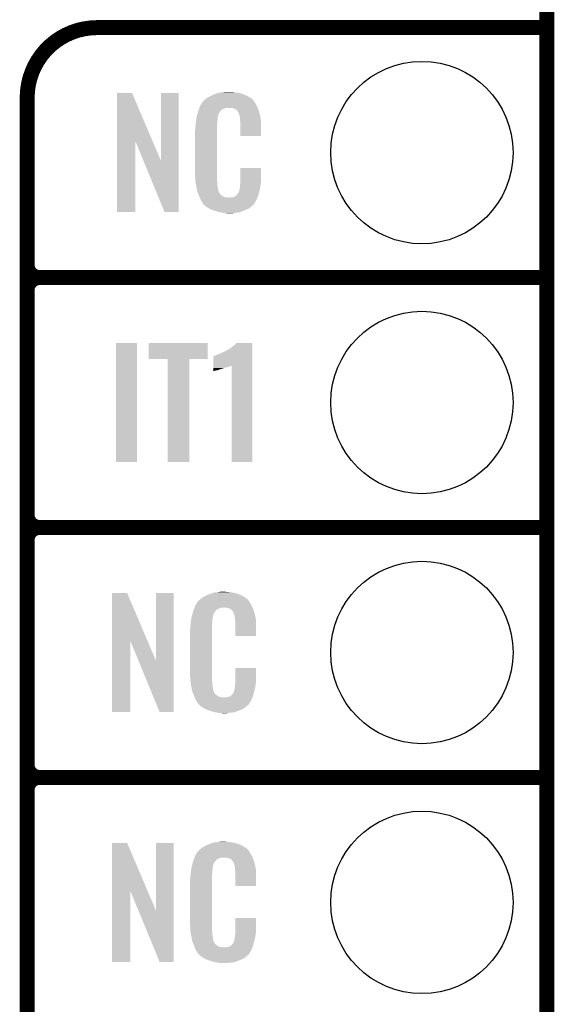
# Model space of a CAD drawing. Extents: x -0.05 to 0.95, y -0.15 to 1.54.
# Tile 24 of 45: x 0.74 to 0.95, y 0.36 to 0.75. Entities that reach past the tile are written whole.
import ezdxf

# ---------------------------------------------------------------- set-up
doc = ezdxf.new("R2010")
doc.units = 0
doc.layers.get('0').update_dxf_attribs({"linetype": 'CONTINUOUS'})
for name, color, linetype in [('ACCEL_35_CLICK_V101_GKO', 5, 'CONTINUOUS'), ('ACCEL_35_CLICK_V101_GTO', 14, 'CONTINUOUS'), ('ACCEL_35_CLICK_V101_GTS', 12, 'CONTINUOUS')]:
    doc.layers.add(name, color=color, linetype=linetype)

# ---------------------------------------------------------------- blocks, each defined once
blk = doc.blocks.new('ROUND_40')
blk.add_circle((0, 0), 0.0365)

msp = doc.modelspace()

# ---------------------------------------------------------------- linework, layer by layer
at = {"layer": 'ACCEL_35_CLICK_V101_GKO', "const_width": 0.006}
msp.add_lwpolyline([(0.95, -0.05), (0.95, 1.45)], dxfattribs=at)
at = {"layer": 'ACCEL_35_CLICK_V101_GTO', "const_width": 0.006}
for points in [[(0.77, 0.75, 0.414214), (0.742, 0.722)], [(0.742, 0.655, 0.414214), (0.747, 0.65)], [(0.747, 0.65, 0.414214), (0.742, 0.645)], [(0.747, 0.65, 0.414214), (0.742, 0.645)], [(0.742, 0.555, 0.414214), (0.747, 0.55)], [(0.747, 0.55, 0.414214), (0.742, 0.545)], [(0.747, 0.55, 0.414214), (0.742, 0.545)], [(0.742, 0.455, 0.414214), (0.747, 0.45)], [(0.747, 0.45, 0.414214), (0.742, 0.445)], [(0.747, 0.45, 0.414214), (0.742, 0.445)]]:
    msp.add_lwpolyline(points, format="xyb", dxfattribs=at)
for points in [[(0.77, 0.75), (0.95, 0.75)], [(0.742, -0.022), (0.742, 0.722)], [(0.747, 0.65), (0.95, 0.65)], [(0.747, 0.65), (0.95, 0.65)], [(0.742, 0.555), (0.742, 0.645)], [(0.747, 0.55), (0.95, 0.55)], [(0.747, 0.55), (0.95, 0.55)], [(0.742, 0.455), (0.742, 0.545)], [(0.747, 0.45), (0.95, 0.45)], [(0.747, 0.45), (0.95, 0.45)], [(0.742, 0.355), (0.742, 0.445)]]:
    msp.add_lwpolyline(points, dxfattribs=at)
at = {"layer": 'ACCEL_35_CLICK_V101_GTO'}
for points in [[(0.7779, 0.7046), (0.7779, 0.7238), (0.79219, 0.7046), (0.784, 0.7238)], [(0.7779, 0.7238), (0.7779, 0.7238), (0.784, 0.7238), (0.7779, 0.7238)], [(0.7956, 0.6966), (0.7956, 0.7238), (0.8027, 0.6966), (0.8027, 0.7238)], [(0.7956, 0.7238), (0.7956, 0.7238), (0.8027, 0.7238), (0.7956, 0.7238)], [(0.8128, 0.7209), (0.81337, 0.7214), (0.83253, 0.7209), (0.8321, 0.7214)], [(0.81337, 0.7214), (0.8136, 0.7216), (0.8321, 0.7214), (0.83182, 0.7216)], [(0.8136, 0.7216), (0.81407, 0.7219), (0.83182, 0.7216), (0.8314, 0.7219)], [(0.81407, 0.7219), (0.8147, 0.7223), (0.8314, 0.7219), (0.83073, 0.7223)], [(0.8147, 0.7223), (0.8157, 0.7228), (0.83073, 0.7223), (0.8299, 0.7228)], [(0.8157, 0.7228), (0.8161, 0.723), (0.8299, 0.7228), (0.82941, 0.723)], [(0.8161, 0.723), (0.8171, 0.7234), (0.82941, 0.723), (0.82844, 0.7234)], [(0.8171, 0.7234), (0.8174, 0.7235), (0.82844, 0.7234), (0.8282, 0.7235)], [(0.8174, 0.7235), (0.818, 0.7237), (0.8282, 0.7235), (0.82745, 0.7237)], [(0.818, 0.7237), (0.81867, 0.7239), (0.82745, 0.7237), (0.8267, 0.7239)], [(0.81867, 0.7239), (0.819, 0.724), (0.8267, 0.7239), (0.8259, 0.724)], [(0.819, 0.724), (0.8202, 0.7241), (0.8259, 0.724), (0.8251, 0.7241)], [(0.8202, 0.7241), (0.8208, 0.7242), (0.8251, 0.7241), (0.8245, 0.7242)], [(0.8208, 0.7242), (0.8214, 0.7243), (0.8239, 0.7242), (0.8234, 0.7243)], [(0.81057, 0.7169), (0.81072, 0.7173), (0.8196, 0.7169), (0.8201, 0.7173)], [(0.81072, 0.7173), (0.81094, 0.7179), (0.8201, 0.7173), (0.8216, 0.7179)], [(0.81094, 0.7179), (0.81102, 0.7181), (0.83427, 0.7179), (0.8342, 0.7181)], [(0.81094, 0.7179), (0.81094, 0.7179), (0.8216, 0.7179), (0.8235, 0.7179)], [(0.81102, 0.7181), (0.8112, 0.7186), (0.8342, 0.7181), (0.83393, 0.7186)], [(0.8112, 0.7186), (0.81155, 0.7192), (0.83393, 0.7186), (0.8336, 0.7192)], [(0.81155, 0.7192), (0.81208, 0.7201), (0.8336, 0.7192), (0.8331, 0.7201)], [(0.81208, 0.7201), (0.8122, 0.7203), (0.8331, 0.7201), (0.83295, 0.7203)], [(0.8122, 0.7203), (0.8122, 0.7204), (0.83295, 0.7203), (0.83288, 0.7204)], [(0.8122, 0.7204), (0.8124, 0.7204), (0.83288, 0.7204), (0.83287, 0.7204)], [(0.8124, 0.7204), (0.81248, 0.7205), (0.83287, 0.7204), (0.8328, 0.7205)], [(0.81248, 0.7205), (0.81264, 0.7207), (0.8328, 0.7205), (0.8327, 0.7207)], [(0.81264, 0.7207), (0.8128, 0.7209), (0.8327, 0.7207), (0.83253, 0.7209)], [(0.8242, 0.7178), (0.8235, 0.7179), (0.83431, 0.7178), (0.83427, 0.7179)], [(0.8247, 0.7177), (0.8242, 0.7178), (0.83434, 0.7177), (0.83431, 0.7178)], [(0.8257, 0.7172), (0.8247, 0.7177), (0.83452, 0.7172), (0.83434, 0.7177)], [(0.8258, 0.717), (0.8257, 0.7172), (0.83459, 0.717), (0.83452, 0.7172)], [(0.82606, 0.7167), (0.8258, 0.717), (0.8347, 0.7167), (0.83459, 0.717)], [(0.8096, 0.7128), (0.80966, 0.7132), (0.81812, 0.7128), (0.8182, 0.7132)], [(0.80966, 0.7132), (0.80974, 0.7137), (0.8182, 0.7132), (0.8182, 0.7137)], [(0.80974, 0.7137), (0.80981, 0.7141), (0.8182, 0.7137), (0.8183, 0.7141)], [(0.80981, 0.7141), (0.80984, 0.7143), (0.8183, 0.7141), (0.8183, 0.7143)], [(0.80984, 0.7143), (0.8099, 0.7147), (0.8183, 0.7143), (0.81841, 0.7147)], [(0.8099, 0.7147), (0.81011, 0.7154), (0.81841, 0.7147), (0.8186, 0.7154)], [(0.81011, 0.7154), (0.81038, 0.7163), (0.8186, 0.7154), (0.8191, 0.7163)], [(0.81038, 0.7163), (0.8105, 0.7167), (0.8191, 0.7163), (0.8195, 0.7167)], [(0.8105, 0.7167), (0.81057, 0.7169), (0.8195, 0.7167), (0.8196, 0.7169)], [(0.8264, 0.7163), (0.82606, 0.7167), (0.83482, 0.7163), (0.8347, 0.7167)], [(0.8268, 0.7154), (0.8264, 0.7163), (0.83508, 0.7154), (0.83482, 0.7163)], [(0.82696, 0.715), (0.8268, 0.7154), (0.8352, 0.715), (0.83508, 0.7154)], [(0.827, 0.7149), (0.82696, 0.715), (0.83522, 0.7149), (0.8352, 0.715)], [(0.827, 0.7146), (0.827, 0.7149), (0.83528, 0.7146), (0.83522, 0.7149)], [(0.8271, 0.7141), (0.827, 0.7146), (0.83537, 0.7141), (0.83528, 0.7146)], [(0.8272, 0.7134), (0.8271, 0.7141), (0.8355, 0.7134), (0.83537, 0.7141)], [(0.82724, 0.7129), (0.8272, 0.7134), (0.8356, 0.7129), (0.8355, 0.7134)], [(0.8092, 0.7091), (0.8093, 0.7096), (0.818, 0.7091), (0.818, 0.7096)], [(0.8093, 0.7103), (0.8094, 0.711), (0.818, 0.7103), (0.818, 0.711)], [(0.8093, 0.7096), (0.8093, 0.7103), (0.818, 0.7096), (0.818, 0.7103)], [(0.8094, 0.711), (0.80941, 0.7111), (0.818, 0.711), (0.818, 0.7111)], [(0.80941, 0.7111), (0.8095, 0.7119), (0.818, 0.7111), (0.8181, 0.7119)], [(0.8095, 0.7119), (0.80959, 0.7127), (0.8181, 0.7119), (0.8181, 0.7127)], [(0.80959, 0.7127), (0.8096, 0.7128), (0.8181, 0.7127), (0.81812, 0.7128)], [(0.8273, 0.7121), (0.82724, 0.7129), (0.8356, 0.7121), (0.8356, 0.7129)], [(0.8273, 0.7066), (0.8273, 0.7121), (0.8356, 0.7066), (0.8356, 0.7121)], [(0.8092, 0.6914), (0.8092, 0.7091), (0.818, 0.6914), (0.818, 0.7091)], [(0.7779, 0.6762), (0.7779, 0.7046), (0.7853, 0.6762), (0.7853, 0.7046)], [(0.78859, 0.6966), (0.7853, 0.7046), (0.7956, 0.6966), (0.79219, 0.7046)], [(0.797, 0.6762), (0.78859, 0.6966), (0.8027, 0.6762), (0.8027, 0.6966)], [(0.8273, 0.6883), (0.8273, 0.6938), (0.8356, 0.6883), (0.8356, 0.6938)], [(0.8273, 0.6938), (0.8273, 0.6938), (0.8356, 0.6938), (0.8273, 0.6938)], [(0.80929, 0.6889), (0.8092, 0.6914), (0.818, 0.6889), (0.818, 0.6914)], [(0.8093, 0.6887), (0.80929, 0.6889), (0.81803, 0.6887), (0.818, 0.6889)], [(0.80939, 0.6882), (0.8093, 0.6887), (0.8181, 0.6882), (0.81803, 0.6887)], [(0.80954, 0.6873), (0.80939, 0.6882), (0.8181, 0.6873), (0.8181, 0.6882)], [(0.8097, 0.6864), (0.80954, 0.6873), (0.81824, 0.6864), (0.8181, 0.6873)], [(0.8099, 0.6854), (0.8097, 0.6864), (0.8184, 0.6854), (0.81824, 0.6864)], [(0.827, 0.6855), (0.8271, 0.6857), (0.83516, 0.6855), (0.83521, 0.6857)], [(0.827, 0.6854), (0.827, 0.6855), (0.83514, 0.6854), (0.83516, 0.6855)], [(0.8271, 0.686), (0.82712, 0.6861), (0.83528, 0.686), (0.8353, 0.6861)], [(0.8271, 0.6857), (0.8271, 0.686), (0.83521, 0.6857), (0.83528, 0.686)], [(0.82712, 0.6861), (0.8272, 0.6865), (0.8353, 0.6861), (0.83535, 0.6865)], [(0.8272, 0.687), (0.82727, 0.6876), (0.83542, 0.687), (0.8355, 0.6876)], [(0.8272, 0.6865), (0.8272, 0.687), (0.83535, 0.6865), (0.83542, 0.687)], [(0.82727, 0.6876), (0.8273, 0.6878), (0.8355, 0.6876), (0.83553, 0.6878)], [(0.8273, 0.6878), (0.8273, 0.6883), (0.83553, 0.6878), (0.8356, 0.6883)], [(0.81008, 0.6845), (0.8099, 0.6854), (0.8186, 0.6845), (0.8184, 0.6854)], [(0.8101, 0.6844), (0.81008, 0.6845), (0.81865, 0.6844), (0.8186, 0.6845)], [(0.81039, 0.6837), (0.8101, 0.6844), (0.819, 0.6837), (0.81865, 0.6844)], [(0.81043, 0.6836), (0.81039, 0.6837), (0.8191, 0.6836), (0.819, 0.6837)], [(0.81051, 0.6834), (0.81043, 0.6836), (0.8192, 0.6834), (0.8191, 0.6836)], [(0.81059, 0.6832), (0.81051, 0.6834), (0.8195, 0.6832), (0.8192, 0.6834)], [(0.81072, 0.6829), (0.81059, 0.6832), (0.8198, 0.6829), (0.8195, 0.6832)], [(0.8108, 0.6827), (0.81072, 0.6829), (0.8201, 0.6827), (0.8198, 0.6829)], [(0.81088, 0.6825), (0.8108, 0.6827), (0.8204, 0.6825), (0.8201, 0.6827)], [(0.81099, 0.6822), (0.81088, 0.6825), (0.821, 0.6822), (0.8204, 0.6825)], [(0.81107, 0.682), (0.81099, 0.6822), (0.8228, 0.682), (0.821, 0.6822)], [(0.8113, 0.6814), (0.81107, 0.682), (0.83391, 0.6814), (0.83415, 0.682)], [(0.8232, 0.682), (0.8235, 0.6821), (0.83415, 0.682), (0.83419, 0.6821)], [(0.8239, 0.6821), (0.8249, 0.6823), (0.83419, 0.6821), (0.83428, 0.6823)], [(0.8249, 0.6823), (0.8254, 0.6826), (0.83428, 0.6823), (0.8344, 0.6826)], [(0.8254, 0.6826), (0.8257, 0.6829), (0.8344, 0.6826), (0.83448, 0.6829)], [(0.8258, 0.6829), (0.8259, 0.6831), (0.83448, 0.6829), (0.83454, 0.6831)], [(0.8259, 0.6831), (0.8263, 0.6835), (0.83454, 0.6831), (0.83465, 0.6835)], [(0.8263, 0.6835), (0.8268, 0.6844), (0.83465, 0.6835), (0.8349, 0.6844)], [(0.8268, 0.6844), (0.827, 0.6854), (0.8349, 0.6844), (0.83514, 0.6854)], [(0.81158, 0.6809), (0.8113, 0.6814), (0.8337, 0.6809), (0.83391, 0.6814)], [(0.8118, 0.6805), (0.81158, 0.6809), (0.83346, 0.6805), (0.8337, 0.6809)], [(0.8122, 0.6799), (0.8118, 0.6805), (0.8331, 0.6799), (0.83346, 0.6805)], [(0.8122, 0.6797), (0.8122, 0.6799), (0.83298, 0.6797), (0.8331, 0.6799)], [(0.8125, 0.6794), (0.8122, 0.6797), (0.8328, 0.6794), (0.83298, 0.6797)], [(0.8127, 0.6792), (0.8125, 0.6794), (0.8327, 0.6792), (0.8328, 0.6794)], [(0.8129, 0.679), (0.8127, 0.6792), (0.83245, 0.679), (0.8327, 0.6792)], [(0.81313, 0.6788), (0.8129, 0.679), (0.8322, 0.6788), (0.83245, 0.679)], [(0.8136, 0.6784), (0.81313, 0.6788), (0.83173, 0.6784), (0.8322, 0.6788)], [(0.81392, 0.6782), (0.8136, 0.6784), (0.8315, 0.6782), (0.83173, 0.6784)], [(0.81504, 0.6775), (0.81392, 0.6782), (0.8305, 0.6775), (0.8315, 0.6782)], [(0.8152, 0.6774), (0.81504, 0.6775), (0.83027, 0.6774), (0.8305, 0.6775)], [(0.81649, 0.6769), (0.8152, 0.6774), (0.8291, 0.6769), (0.83027, 0.6774)], [(0.817, 0.6767), (0.81649, 0.6769), (0.82859, 0.6767), (0.8291, 0.6769)], [(0.8187, 0.6762), (0.817, 0.6767), (0.8273, 0.6762), (0.82859, 0.6767)], [(0.81977, 0.676), (0.8187, 0.6762), (0.8264, 0.676), (0.8273, 0.6762)], [(0.8203, 0.6759), (0.81977, 0.676), (0.8253, 0.6759), (0.8264, 0.676)], [(0.8209, 0.6758), (0.8203, 0.6759), (0.8247, 0.6758), (0.8253, 0.6759)], [(0.822, 0.6757), (0.8216, 0.6758), (0.8241, 0.6757), (0.8247, 0.6758)], [(0.7775, 0.5762), (0.7775, 0.6238), (0.786, 0.5762), (0.786, 0.6238)], [(0.7775, 0.6238), (0.7775, 0.6238), (0.786, 0.6238), (0.7775, 0.6238)], [(0.7906, 0.6174), (0.7906, 0.6238), (0.8143, 0.6174), (0.8143, 0.6238)], [(0.7906, 0.6238), (0.7906, 0.6238), (0.8143, 0.6238), (0.7906, 0.6238)], [(0.8232, 0.6216), (0.8246, 0.6227), (0.8321, 0.6216), (0.8321, 0.6227)], [(0.8246, 0.6227), (0.8252, 0.6232), (0.8321, 0.6227), (0.8321, 0.6232)], [(0.8252, 0.6232), (0.8258, 0.6238), (0.8321, 0.6232), (0.8321, 0.6238)], [(0.8258, 0.6238), (0.8258, 0.6238), (0.8321, 0.6238), (0.8258, 0.6238)], [(0.8165, 0.6148), (0.8165, 0.6185), (0.8321, 0.6148), (0.8321, 0.6185)], [(0.8166, 0.6185), (0.8169, 0.6187), (0.8321, 0.6185), (0.8321, 0.6187)], [(0.8169, 0.6187), (0.8175, 0.6189), (0.8321, 0.6187), (0.8321, 0.6189)], [(0.8175, 0.6189), (0.818, 0.6191), (0.8321, 0.6189), (0.8321, 0.6191)], [(0.818, 0.6191), (0.8188, 0.6194), (0.8321, 0.6191), (0.8321, 0.6194)], [(0.8188, 0.6194), (0.8197, 0.6198), (0.8321, 0.6194), (0.8321, 0.6198)], [(0.8197, 0.6198), (0.8216, 0.6207), (0.8321, 0.6198), (0.8321, 0.6207)], [(0.8216, 0.6207), (0.8217, 0.6208), (0.8321, 0.6207), (0.8321, 0.6208)], [(0.8217, 0.6208), (0.8221, 0.621), (0.8321, 0.6208), (0.8321, 0.621)], [(0.8221, 0.621), (0.8226, 0.6213), (0.8321, 0.621), (0.8321, 0.6213)], [(0.8226, 0.6213), (0.8232, 0.6216), (0.8321, 0.6213), (0.8321, 0.6216)], [(0.7982, 0.5762), (0.7982, 0.6174), (0.8069, 0.5762), (0.8069, 0.6174)], [(0.7982, 0.6174), (0.7982, 0.6174), (0.8069, 0.6174), (0.8143, 0.6174)], [(0.8165, 0.6147), (0.8165, 0.6148), (0.8237, 0.6147), (0.8238, 0.6148)], [(0.8165, 0.6144), (0.8165, 0.6147), (0.8231, 0.6144), (0.8237, 0.6147)], [(0.8238, 0.5762), (0.8238, 0.6148), (0.8321, 0.5762), (0.8321, 0.6148)], [(0.8165, 0.6142), (0.8165, 0.6144), (0.8225, 0.6142), (0.8231, 0.6144)], [(0.8165, 0.6141), (0.8165, 0.6142), (0.8218, 0.6141), (0.8225, 0.6142)], [(0.8165, 0.6138), (0.8165, 0.6141), (0.8208, 0.6138), (0.8218, 0.6141)], [(0.8165, 0.6134), (0.8165, 0.6138), (0.8196, 0.6134), (0.8208, 0.6138)], [(0.8165, 0.6133), (0.8165, 0.6134), (0.8191, 0.6133), (0.8195, 0.6134)], [(0.8165, 0.6131), (0.8165, 0.6133), (0.8187, 0.6131), (0.8191, 0.6133)], [(0.8165, 0.6129), (0.8165, 0.6131), (0.8181, 0.6129), (0.8187, 0.6131)], [(0.8165, 0.6127), (0.8165, 0.6129), (0.8171, 0.6127), (0.8176, 0.6129)], [(0.8165, 0.6129), (0.8165, 0.6129), (0.8176, 0.6129), (0.8181, 0.6129)], [(0.8165, 0.6126), (0.8165, 0.6127), (0.8167, 0.6126), (0.8171, 0.6127)], [(0.8165, 0.6125), (0.8165, 0.6126), (0.8165, 0.6125), (0.8167, 0.6126)], [(0.81667, 0.5239), (0.817, 0.524), (0.8247, 0.5239), (0.8239, 0.524)], [(0.817, 0.524), (0.8182, 0.5241), (0.8239, 0.524), (0.8231, 0.5241)], [(0.8182, 0.5241), (0.8188, 0.5242), (0.8231, 0.5241), (0.8225, 0.5242)], [(0.8188, 0.5242), (0.8194, 0.5243), (0.8219, 0.5242), (0.8214, 0.5243)], [(0.7759, 0.5046), (0.7759, 0.5238), (0.79019, 0.5046), (0.782, 0.5238)], [(0.7759, 0.5238), (0.7759, 0.5238), (0.782, 0.5238), (0.7759, 0.5238)], [(0.7936, 0.4966), (0.7936, 0.5238), (0.8007, 0.4966), (0.8007, 0.5238)], [(0.7936, 0.5238), (0.7936, 0.5238), (0.8007, 0.5238), (0.7936, 0.5238)], [(0.80955, 0.5192), (0.81008, 0.5201), (0.8316, 0.5192), (0.8311, 0.5201)], [(0.81008, 0.5201), (0.8102, 0.5203), (0.8311, 0.5201), (0.83095, 0.5203)], [(0.8102, 0.5203), (0.8104, 0.5204), (0.83095, 0.5203), (0.83088, 0.5204)], [(0.8104, 0.5204), (0.81048, 0.5205), (0.83088, 0.5204), (0.8308, 0.5205)], [(0.81048, 0.5205), (0.81064, 0.5207), (0.8308, 0.5205), (0.8307, 0.5207)], [(0.81064, 0.5207), (0.8108, 0.5209), (0.8307, 0.5207), (0.83053, 0.5209)], [(0.8108, 0.5209), (0.81137, 0.5214), (0.83053, 0.5209), (0.8301, 0.5214)], [(0.81137, 0.5214), (0.8116, 0.5216), (0.8301, 0.5214), (0.82982, 0.5216)], [(0.8116, 0.5216), (0.81207, 0.5219), (0.82982, 0.5216), (0.8294, 0.5219)], [(0.81207, 0.5219), (0.8127, 0.5223), (0.8294, 0.5219), (0.82873, 0.5223)], [(0.8127, 0.5223), (0.8137, 0.5228), (0.82873, 0.5223), (0.8279, 0.5228)], [(0.8137, 0.5228), (0.8141, 0.523), (0.8279, 0.5228), (0.82741, 0.523)], [(0.8141, 0.523), (0.8151, 0.5234), (0.82741, 0.523), (0.82644, 0.5234)], [(0.8151, 0.5234), (0.8154, 0.5235), (0.82644, 0.5234), (0.8262, 0.5235)], [(0.8154, 0.5235), (0.816, 0.5237), (0.8262, 0.5235), (0.82545, 0.5237)], [(0.816, 0.5237), (0.81667, 0.5239), (0.82545, 0.5237), (0.8247, 0.5239)], [(0.80812, 0.5154), (0.80841, 0.5163), (0.8166, 0.5154), (0.8171, 0.5163)], [(0.80841, 0.5163), (0.8085, 0.5166), (0.8171, 0.5163), (0.8174, 0.5166)], [(0.8085, 0.5166), (0.80854, 0.5167), (0.8174, 0.5166), (0.8175, 0.5167)], [(0.80854, 0.5167), (0.8086, 0.5169), (0.8175, 0.5167), (0.8176, 0.5169)], [(0.8086, 0.5169), (0.80875, 0.5173), (0.8176, 0.5169), (0.8181, 0.5173)], [(0.80875, 0.5173), (0.80895, 0.5179), (0.8181, 0.5173), (0.8196, 0.5179)], [(0.80895, 0.5179), (0.80902, 0.5181), (0.83227, 0.5179), (0.8322, 0.5181)], [(0.80895, 0.5179), (0.80895, 0.5179), (0.8196, 0.5179), (0.8215, 0.5179)], [(0.80902, 0.5181), (0.8092, 0.5186), (0.8322, 0.5181), (0.83193, 0.5186)], [(0.8092, 0.5186), (0.80955, 0.5192), (0.83193, 0.5186), (0.8316, 0.5192)], [(0.8222, 0.5178), (0.8215, 0.5179), (0.83231, 0.5178), (0.83227, 0.5179)], [(0.8227, 0.5177), (0.8222, 0.5178), (0.83234, 0.5177), (0.83231, 0.5178)], [(0.8237, 0.5172), (0.8227, 0.5177), (0.83252, 0.5172), (0.83234, 0.5177)], [(0.8238, 0.517), (0.8237, 0.5172), (0.83259, 0.517), (0.83252, 0.5172)], [(0.82406, 0.5167), (0.8238, 0.517), (0.8327, 0.5167), (0.83259, 0.517)], [(0.8244, 0.5163), (0.82406, 0.5167), (0.83282, 0.5163), (0.8327, 0.5167)], [(0.8248, 0.5154), (0.8244, 0.5163), (0.83308, 0.5154), (0.83282, 0.5163)], [(0.8075, 0.5119), (0.80759, 0.5127), (0.8161, 0.5119), (0.8161, 0.5127)], [(0.80759, 0.5127), (0.8076, 0.5128), (0.8161, 0.5127), (0.81612, 0.5128)], [(0.8076, 0.5128), (0.80766, 0.5132), (0.81612, 0.5128), (0.8162, 0.5132)], [(0.80766, 0.5132), (0.80774, 0.5137), (0.8162, 0.5132), (0.8162, 0.5137)], [(0.80774, 0.5137), (0.80781, 0.5141), (0.8162, 0.5137), (0.8163, 0.5141)], [(0.80781, 0.5141), (0.80784, 0.5143), (0.8163, 0.5141), (0.8163, 0.5143)], [(0.80784, 0.5143), (0.8079, 0.5147), (0.8163, 0.5143), (0.81641, 0.5147)], [(0.8079, 0.5147), (0.80812, 0.5154), (0.81641, 0.5147), (0.8166, 0.5154)], [(0.82496, 0.515), (0.8248, 0.5154), (0.8332, 0.515), (0.83308, 0.5154)], [(0.825, 0.5149), (0.82496, 0.515), (0.83322, 0.5149), (0.8332, 0.515)], [(0.825, 0.5146), (0.825, 0.5149), (0.83328, 0.5146), (0.83322, 0.5149)], [(0.8251, 0.5141), (0.825, 0.5146), (0.83337, 0.5141), (0.83328, 0.5146)], [(0.8252, 0.5134), (0.8251, 0.5141), (0.8335, 0.5134), (0.83337, 0.5141)], [(0.82524, 0.5129), (0.8252, 0.5134), (0.8336, 0.5129), (0.8335, 0.5134)], [(0.8253, 0.5121), (0.82524, 0.5129), (0.8336, 0.5121), (0.8336, 0.5129)], [(0.8072, 0.5091), (0.8073, 0.5096), (0.816, 0.5091), (0.816, 0.5096)], [(0.8072, 0.4914), (0.8072, 0.5091), (0.816, 0.4914), (0.816, 0.5091)], [(0.8073, 0.5103), (0.8074, 0.511), (0.816, 0.5103), (0.816, 0.511)], [(0.8073, 0.5096), (0.8073, 0.5103), (0.816, 0.5096), (0.816, 0.5103)], [(0.8074, 0.511), (0.80741, 0.5111), (0.816, 0.511), (0.816, 0.5111)], [(0.80741, 0.5111), (0.8075, 0.5119), (0.816, 0.5111), (0.8161, 0.5119)], [(0.8253, 0.5066), (0.8253, 0.5121), (0.8336, 0.5066), (0.8336, 0.5121)], [(0.7759, 0.4762), (0.7759, 0.5046), (0.7833, 0.4762), (0.7833, 0.5046)], [(0.78659, 0.4966), (0.7833, 0.5046), (0.7936, 0.4966), (0.79019, 0.5046)], [(0.795, 0.4762), (0.78659, 0.4966), (0.8007, 0.4762), (0.8007, 0.4966)], [(0.8253, 0.4883), (0.8253, 0.4938), (0.8336, 0.4883), (0.8336, 0.4938)], [(0.8253, 0.4938), (0.8253, 0.4938), (0.8336, 0.4938), (0.8253, 0.4938)], [(0.80729, 0.4889), (0.8072, 0.4914), (0.816, 0.4889), (0.816, 0.4914)], [(0.8073, 0.4887), (0.80729, 0.4889), (0.81603, 0.4887), (0.816, 0.4889)], [(0.80739, 0.4882), (0.8073, 0.4887), (0.8161, 0.4882), (0.81603, 0.4887)], [(0.80754, 0.4873), (0.80739, 0.4882), (0.8161, 0.4873), (0.8161, 0.4882)], [(0.8077, 0.4864), (0.80754, 0.4873), (0.81624, 0.4864), (0.8161, 0.4873)], [(0.8079, 0.4854), (0.8077, 0.4864), (0.8164, 0.4854), (0.81624, 0.4864)], [(0.80808, 0.4845), (0.8079, 0.4854), (0.8166, 0.4845), (0.8164, 0.4854)], [(0.8248, 0.4844), (0.825, 0.4854), (0.8329, 0.4844), (0.83314, 0.4854)], [(0.825, 0.4855), (0.8251, 0.4857), (0.83316, 0.4855), (0.83321, 0.4857)], [(0.825, 0.4854), (0.825, 0.4855), (0.83314, 0.4854), (0.83316, 0.4855)], [(0.8251, 0.486), (0.82512, 0.4861), (0.83328, 0.486), (0.8333, 0.4861)], [(0.8251, 0.4857), (0.8251, 0.486), (0.83321, 0.4857), (0.83328, 0.486)], [(0.82512, 0.4861), (0.8252, 0.4865), (0.8333, 0.4861), (0.83335, 0.4865)], [(0.8252, 0.487), (0.82527, 0.4876), (0.83342, 0.487), (0.8335, 0.4876)], [(0.8252, 0.4865), (0.8252, 0.487), (0.83335, 0.4865), (0.83342, 0.487)], [(0.82527, 0.4876), (0.8253, 0.4878), (0.8335, 0.4876), (0.83353, 0.4878)], [(0.8253, 0.4878), (0.8253, 0.4883), (0.83353, 0.4878), (0.8336, 0.4883)], [(0.8081, 0.4844), (0.80808, 0.4845), (0.81665, 0.4844), (0.8166, 0.4845)], [(0.80839, 0.4837), (0.8081, 0.4844), (0.817, 0.4837), (0.81665, 0.4844)], [(0.80843, 0.4836), (0.80839, 0.4837), (0.8171, 0.4836), (0.817, 0.4837)], [(0.80851, 0.4834), (0.80843, 0.4836), (0.8172, 0.4834), (0.8171, 0.4836)], [(0.80859, 0.4832), (0.80851, 0.4834), (0.8175, 0.4832), (0.8172, 0.4834)], [(0.80872, 0.4829), (0.80859, 0.4832), (0.8178, 0.4829), (0.8175, 0.4832)], [(0.8088, 0.4827), (0.80872, 0.4829), (0.8181, 0.4827), (0.8178, 0.4829)], [(0.80888, 0.4825), (0.8088, 0.4827), (0.8184, 0.4825), (0.8181, 0.4827)], [(0.80899, 0.4822), (0.80888, 0.4825), (0.819, 0.4822), (0.8184, 0.4825)], [(0.80907, 0.482), (0.80899, 0.4822), (0.8208, 0.482), (0.819, 0.4822)], [(0.8093, 0.4814), (0.80907, 0.482), (0.83191, 0.4814), (0.83215, 0.482)], [(0.80958, 0.4809), (0.8093, 0.4814), (0.8317, 0.4809), (0.83191, 0.4814)], [(0.8098, 0.4805), (0.80958, 0.4809), (0.83146, 0.4805), (0.8317, 0.4809)], [(0.8212, 0.482), (0.8215, 0.4821), (0.83215, 0.482), (0.83219, 0.4821)], [(0.8219, 0.4821), (0.8229, 0.4823), (0.83219, 0.4821), (0.83228, 0.4823)], [(0.8229, 0.4823), (0.8234, 0.4826), (0.83228, 0.4823), (0.8324, 0.4826)], [(0.8234, 0.4826), (0.8238, 0.4829), (0.8324, 0.4826), (0.83248, 0.4829)], [(0.8238, 0.4829), (0.8239, 0.4831), (0.83248, 0.4829), (0.83254, 0.4831)], [(0.8239, 0.4831), (0.8243, 0.4835), (0.83254, 0.4831), (0.83265, 0.4835)], [(0.8243, 0.4835), (0.8248, 0.4844), (0.83265, 0.4835), (0.8329, 0.4844)], [(0.8102, 0.4799), (0.8098, 0.4805), (0.8311, 0.4799), (0.83146, 0.4805)], [(0.8102, 0.4797), (0.8102, 0.4799), (0.83098, 0.4797), (0.8311, 0.4799)], [(0.8105, 0.4794), (0.8102, 0.4797), (0.8308, 0.4794), (0.83098, 0.4797)], [(0.8107, 0.4792), (0.8105, 0.4794), (0.8307, 0.4792), (0.8308, 0.4794)], [(0.8109, 0.479), (0.8107, 0.4792), (0.83045, 0.479), (0.8307, 0.4792)], [(0.81113, 0.4788), (0.8109, 0.479), (0.8302, 0.4788), (0.83045, 0.479)], [(0.8116, 0.4784), (0.81113, 0.4788), (0.82973, 0.4784), (0.8302, 0.4788)], [(0.81192, 0.4782), (0.8116, 0.4784), (0.8295, 0.4782), (0.82973, 0.4784)], [(0.81304, 0.4775), (0.81192, 0.4782), (0.8285, 0.4775), (0.8295, 0.4782)], [(0.8132, 0.4774), (0.81304, 0.4775), (0.82827, 0.4774), (0.8285, 0.4775)], [(0.81449, 0.4769), (0.8132, 0.4774), (0.8271, 0.4769), (0.82827, 0.4774)], [(0.815, 0.4767), (0.81449, 0.4769), (0.82659, 0.4767), (0.8271, 0.4769)], [(0.8167, 0.4762), (0.815, 0.4767), (0.8253, 0.4762), (0.82659, 0.4767)], [(0.81777, 0.476), (0.8167, 0.4762), (0.8244, 0.476), (0.8253, 0.4762)], [(0.8183, 0.4759), (0.81777, 0.476), (0.8233, 0.4759), (0.8244, 0.476)], [(0.8189, 0.4758), (0.8183, 0.4759), (0.8227, 0.4758), (0.8233, 0.4759)], [(0.82, 0.4757), (0.8196, 0.4758), (0.8221, 0.4757), (0.8227, 0.4758)], [(0.7759, 0.4046), (0.7759, 0.4238), (0.79019, 0.4046), (0.782, 0.4238)], [(0.7759, 0.4238), (0.7759, 0.4238), (0.782, 0.4238), (0.7759, 0.4238)], [(0.7936, 0.3966), (0.7936, 0.4238), (0.8007, 0.3966), (0.8007, 0.4238)], [(0.7936, 0.4238), (0.7936, 0.4238), (0.8007, 0.4238), (0.7936, 0.4238)], [(0.81137, 0.4214), (0.8116, 0.4216), (0.8301, 0.4214), (0.82982, 0.4216)], [(0.8116, 0.4216), (0.81207, 0.4219), (0.82982, 0.4216), (0.8294, 0.4219)], [(0.81207, 0.4219), (0.8127, 0.4223), (0.8294, 0.4219), (0.82873, 0.4223)], [(0.8127, 0.4223), (0.8137, 0.4228), (0.82873, 0.4223), (0.8279, 0.4228)], [(0.8137, 0.4228), (0.8141, 0.423), (0.8279, 0.4228), (0.82741, 0.423)], [(0.8141, 0.423), (0.8151, 0.4234), (0.82741, 0.423), (0.82644, 0.4234)], [(0.8151, 0.4234), (0.8154, 0.4235), (0.82644, 0.4234), (0.8262, 0.4235)], [(0.8154, 0.4235), (0.816, 0.4237), (0.8262, 0.4235), (0.82545, 0.4237)], [(0.816, 0.4237), (0.81667, 0.4239), (0.82545, 0.4237), (0.8247, 0.4239)], [(0.81667, 0.4239), (0.817, 0.424), (0.8247, 0.4239), (0.8239, 0.424)], [(0.817, 0.424), (0.8182, 0.4241), (0.8239, 0.424), (0.8231, 0.4241)], [(0.8182, 0.4241), (0.8188, 0.4242), (0.8231, 0.4241), (0.8225, 0.4242)], [(0.8188, 0.4242), (0.8194, 0.4243), (0.8219, 0.4242), (0.8214, 0.4243)], [(0.80875, 0.4173), (0.80895, 0.4179), (0.8181, 0.4173), (0.8196, 0.4179)], [(0.80895, 0.4179), (0.80902, 0.4181), (0.83227, 0.4179), (0.8322, 0.4181)], [(0.80895, 0.4179), (0.80895, 0.4179), (0.8196, 0.4179), (0.8215, 0.4179)], [(0.80902, 0.4181), (0.8092, 0.4186), (0.8322, 0.4181), (0.83193, 0.4186)], [(0.8092, 0.4186), (0.80955, 0.4192), (0.83193, 0.4186), (0.8316, 0.4192)], [(0.80955, 0.4192), (0.81008, 0.4201), (0.8316, 0.4192), (0.8311, 0.4201)], [(0.81008, 0.4201), (0.8102, 0.4203), (0.8311, 0.4201), (0.83095, 0.4203)], [(0.8102, 0.4203), (0.8104, 0.4204), (0.83095, 0.4203), (0.83088, 0.4204)], [(0.8104, 0.4204), (0.81048, 0.4205), (0.83088, 0.4204), (0.8308, 0.4205)], [(0.81048, 0.4205), (0.81064, 0.4207), (0.8308, 0.4205), (0.8307, 0.4207)], [(0.81064, 0.4207), (0.8108, 0.4209), (0.8307, 0.4207), (0.83053, 0.4209)], [(0.8108, 0.4209), (0.81137, 0.4214), (0.83053, 0.4209), (0.8301, 0.4214)], [(0.8222, 0.4178), (0.8215, 0.4179), (0.83231, 0.4178), (0.83227, 0.4179)], [(0.8227, 0.4177), (0.8222, 0.4178), (0.83234, 0.4177), (0.83231, 0.4178)], [(0.8237, 0.4172), (0.8227, 0.4177), (0.83252, 0.4172), (0.83234, 0.4177)], [(0.80766, 0.4132), (0.80774, 0.4137), (0.8162, 0.4132), (0.8162, 0.4137)], [(0.80774, 0.4137), (0.80781, 0.4141), (0.8162, 0.4137), (0.8163, 0.4141)], [(0.80781, 0.4141), (0.80784, 0.4143), (0.8163, 0.4141), (0.8163, 0.4143)], [(0.80784, 0.4143), (0.8079, 0.4147), (0.8163, 0.4143), (0.81641, 0.4147)], [(0.8079, 0.4147), (0.80812, 0.4154), (0.81641, 0.4147), (0.8166, 0.4154)], [(0.80812, 0.4154), (0.80841, 0.4163), (0.8166, 0.4154), (0.8171, 0.4163)], [(0.80841, 0.4163), (0.8085, 0.4166), (0.8171, 0.4163), (0.8174, 0.4166)], [(0.8085, 0.4166), (0.80854, 0.4167), (0.8174, 0.4166), (0.8175, 0.4167)], [(0.80854, 0.4167), (0.8086, 0.4169), (0.8175, 0.4167), (0.8176, 0.4169)], [(0.8086, 0.4169), (0.80875, 0.4173), (0.8176, 0.4169), (0.8181, 0.4173)], [(0.8238, 0.417), (0.8237, 0.4172), (0.83259, 0.417), (0.83252, 0.4172)], [(0.82406, 0.4167), (0.8238, 0.417), (0.8327, 0.4167), (0.83259, 0.417)], [(0.8244, 0.4163), (0.82406, 0.4167), (0.83282, 0.4163), (0.8327, 0.4167)], [(0.8248, 0.4154), (0.8244, 0.4163), (0.83308, 0.4154), (0.83282, 0.4163)], [(0.82496, 0.415), (0.8248, 0.4154), (0.8332, 0.415), (0.83308, 0.4154)], [(0.825, 0.4149), (0.82496, 0.415), (0.83322, 0.4149), (0.8332, 0.415)], [(0.825, 0.4146), (0.825, 0.4149), (0.83328, 0.4146), (0.83322, 0.4149)], [(0.8251, 0.4141), (0.825, 0.4146), (0.83337, 0.4141), (0.83328, 0.4146)], [(0.8252, 0.4134), (0.8251, 0.4141), (0.8335, 0.4134), (0.83337, 0.4141)], [(0.8073, 0.4103), (0.8074, 0.411), (0.816, 0.4103), (0.816, 0.411)], [(0.8073, 0.4096), (0.8073, 0.4103), (0.816, 0.4096), (0.816, 0.4103)], [(0.8074, 0.411), (0.80741, 0.4111), (0.816, 0.411), (0.816, 0.4111)], [(0.80741, 0.4111), (0.8075, 0.4119), (0.816, 0.4111), (0.8161, 0.4119)], [(0.8075, 0.4119), (0.80759, 0.4127), (0.8161, 0.4119), (0.8161, 0.4127)], [(0.80759, 0.4127), (0.8076, 0.4128), (0.8161, 0.4127), (0.81612, 0.4128)], [(0.8076, 0.4128), (0.80766, 0.4132), (0.81612, 0.4128), (0.8162, 0.4132)], [(0.82524, 0.4129), (0.8252, 0.4134), (0.8336, 0.4129), (0.8335, 0.4134)], [(0.8253, 0.4121), (0.82524, 0.4129), (0.8336, 0.4121), (0.8336, 0.4129)], [(0.8253, 0.4066), (0.8253, 0.4121), (0.8336, 0.4066), (0.8336, 0.4121)], [(0.8072, 0.4091), (0.8073, 0.4096), (0.816, 0.4091), (0.816, 0.4096)], [(0.8072, 0.3914), (0.8072, 0.4091), (0.816, 0.3914), (0.816, 0.4091)], [(0.7759, 0.3762), (0.7759, 0.4046), (0.7833, 0.3762), (0.7833, 0.4046)], [(0.78659, 0.3966), (0.7833, 0.4046), (0.7936, 0.3966), (0.79019, 0.4046)], [(0.795, 0.3762), (0.78659, 0.3966), (0.8007, 0.3762), (0.8007, 0.3966)], [(0.80729, 0.3889), (0.8072, 0.3914), (0.816, 0.3889), (0.816, 0.3914)], [(0.8253, 0.3883), (0.8253, 0.3938), (0.8336, 0.3883), (0.8336, 0.3938)], [(0.8253, 0.3938), (0.8253, 0.3938), (0.8336, 0.3938), (0.8253, 0.3938)], [(0.8073, 0.3887), (0.80729, 0.3889), (0.81603, 0.3887), (0.816, 0.3889)], [(0.80739, 0.3882), (0.8073, 0.3887), (0.8161, 0.3882), (0.81603, 0.3887)], [(0.80754, 0.3873), (0.80739, 0.3882), (0.8161, 0.3873), (0.8161, 0.3882)], [(0.8077, 0.3864), (0.80754, 0.3873), (0.81624, 0.3864), (0.8161, 0.3873)], [(0.8079, 0.3854), (0.8077, 0.3864), (0.8164, 0.3854), (0.81624, 0.3864)], [(0.8251, 0.386), (0.82512, 0.3861), (0.83328, 0.386), (0.8333, 0.3861)], [(0.82512, 0.3861), (0.8252, 0.3865), (0.8333, 0.3861), (0.83335, 0.3865)], [(0.8252, 0.387), (0.82527, 0.3876), (0.83342, 0.387), (0.8335, 0.3876)], [(0.8252, 0.3865), (0.8252, 0.387), (0.83335, 0.3865), (0.83342, 0.387)], [(0.82527, 0.3876), (0.8253, 0.3878), (0.8335, 0.3876), (0.83353, 0.3878)], [(0.8253, 0.3878), (0.8253, 0.3883), (0.83353, 0.3878), (0.8336, 0.3883)], [(0.80808, 0.3845), (0.8079, 0.3854), (0.8166, 0.3845), (0.8164, 0.3854)], [(0.8081, 0.3844), (0.80808, 0.3845), (0.81665, 0.3844), (0.8166, 0.3845)], [(0.80839, 0.3837), (0.8081, 0.3844), (0.817, 0.3837), (0.81665, 0.3844)], [(0.80843, 0.3836), (0.80839, 0.3837), (0.8171, 0.3836), (0.817, 0.3837)], [(0.80851, 0.3834), (0.80843, 0.3836), (0.8172, 0.3834), (0.8171, 0.3836)], [(0.80859, 0.3832), (0.80851, 0.3834), (0.8175, 0.3832), (0.8172, 0.3834)], [(0.80872, 0.3829), (0.80859, 0.3832), (0.8178, 0.3829), (0.8175, 0.3832)], [(0.8088, 0.3827), (0.80872, 0.3829), (0.8181, 0.3827), (0.8178, 0.3829)], [(0.80888, 0.3825), (0.8088, 0.3827), (0.8184, 0.3825), (0.8181, 0.3827)], [(0.80899, 0.3822), (0.80888, 0.3825), (0.819, 0.3822), (0.8184, 0.3825)], [(0.80907, 0.382), (0.80899, 0.3822), (0.8208, 0.382), (0.819, 0.3822)], [(0.8219, 0.3821), (0.8229, 0.3823), (0.83219, 0.3821), (0.83228, 0.3823)], [(0.8229, 0.3823), (0.8234, 0.3826), (0.83228, 0.3823), (0.8324, 0.3826)], [(0.8234, 0.3826), (0.8238, 0.3829), (0.8324, 0.3826), (0.83248, 0.3829)], [(0.8238, 0.3829), (0.8239, 0.3831), (0.83248, 0.3829), (0.83254, 0.3831)], [(0.8239, 0.3831), (0.8243, 0.3835), (0.83254, 0.3831), (0.83265, 0.3835)], [(0.8243, 0.3835), (0.8248, 0.3844), (0.83265, 0.3835), (0.8329, 0.3844)], [(0.8248, 0.3844), (0.825, 0.3854), (0.8329, 0.3844), (0.83314, 0.3854)], [(0.825, 0.3855), (0.8251, 0.3857), (0.83316, 0.3855), (0.83321, 0.3857)], [(0.825, 0.3854), (0.825, 0.3855), (0.83314, 0.3854), (0.83316, 0.3855)], [(0.8251, 0.3857), (0.8251, 0.386), (0.83321, 0.3857), (0.83328, 0.386)], [(0.8093, 0.3814), (0.80907, 0.382), (0.83191, 0.3814), (0.83215, 0.382)], [(0.80958, 0.3809), (0.8093, 0.3814), (0.8317, 0.3809), (0.83191, 0.3814)], [(0.8098, 0.3805), (0.80958, 0.3809), (0.83146, 0.3805), (0.8317, 0.3809)], [(0.8102, 0.3799), (0.8098, 0.3805), (0.8311, 0.3799), (0.83146, 0.3805)], [(0.8102, 0.3797), (0.8102, 0.3799), (0.83098, 0.3797), (0.8311, 0.3799)], [(0.8105, 0.3794), (0.8102, 0.3797), (0.8308, 0.3794), (0.83098, 0.3797)], [(0.8107, 0.3792), (0.8105, 0.3794), (0.8307, 0.3792), (0.8308, 0.3794)], [(0.8109, 0.379), (0.8107, 0.3792), (0.83045, 0.379), (0.8307, 0.3792)], [(0.81113, 0.3788), (0.8109, 0.379), (0.8302, 0.3788), (0.83045, 0.379)], [(0.8116, 0.3784), (0.81113, 0.3788), (0.82973, 0.3784), (0.8302, 0.3788)], [(0.81192, 0.3782), (0.8116, 0.3784), (0.8295, 0.3782), (0.82973, 0.3784)], [(0.81304, 0.3775), (0.81192, 0.3782), (0.8285, 0.3775), (0.8295, 0.3782)], [(0.8212, 0.382), (0.8215, 0.3821), (0.83215, 0.382), (0.83219, 0.3821)], [(0.8132, 0.3774), (0.81304, 0.3775), (0.82827, 0.3774), (0.8285, 0.3775)], [(0.81449, 0.3769), (0.8132, 0.3774), (0.8271, 0.3769), (0.82827, 0.3774)], [(0.815, 0.3767), (0.81449, 0.3769), (0.82659, 0.3767), (0.8271, 0.3769)], [(0.8167, 0.3762), (0.815, 0.3767), (0.8253, 0.3762), (0.82659, 0.3767)], [(0.81777, 0.376), (0.8167, 0.3762), (0.8244, 0.376), (0.8253, 0.3762)], [(0.8183, 0.3759), (0.81777, 0.376), (0.8233, 0.3759), (0.8244, 0.376)], [(0.8189, 0.3758), (0.8183, 0.3759), (0.8227, 0.3758), (0.8233, 0.3759)], [(0.82, 0.3757), (0.8196, 0.3758), (0.8221, 0.3757), (0.8227, 0.3758)]]:
    msp.add_solid(points, dxfattribs=at)

# ---------------------------------------------------------------- block references
at = {"layer": 'ACCEL_35_CLICK_V101_GTS'}
for p in [(0.9, 0.7), (0.9, 0.6), (0.9, 0.5), (0.9, 0.4)]:
    msp.add_blockref('ROUND_40', p, dxfattribs=at)

doc.saveas('drawing.dxf')
